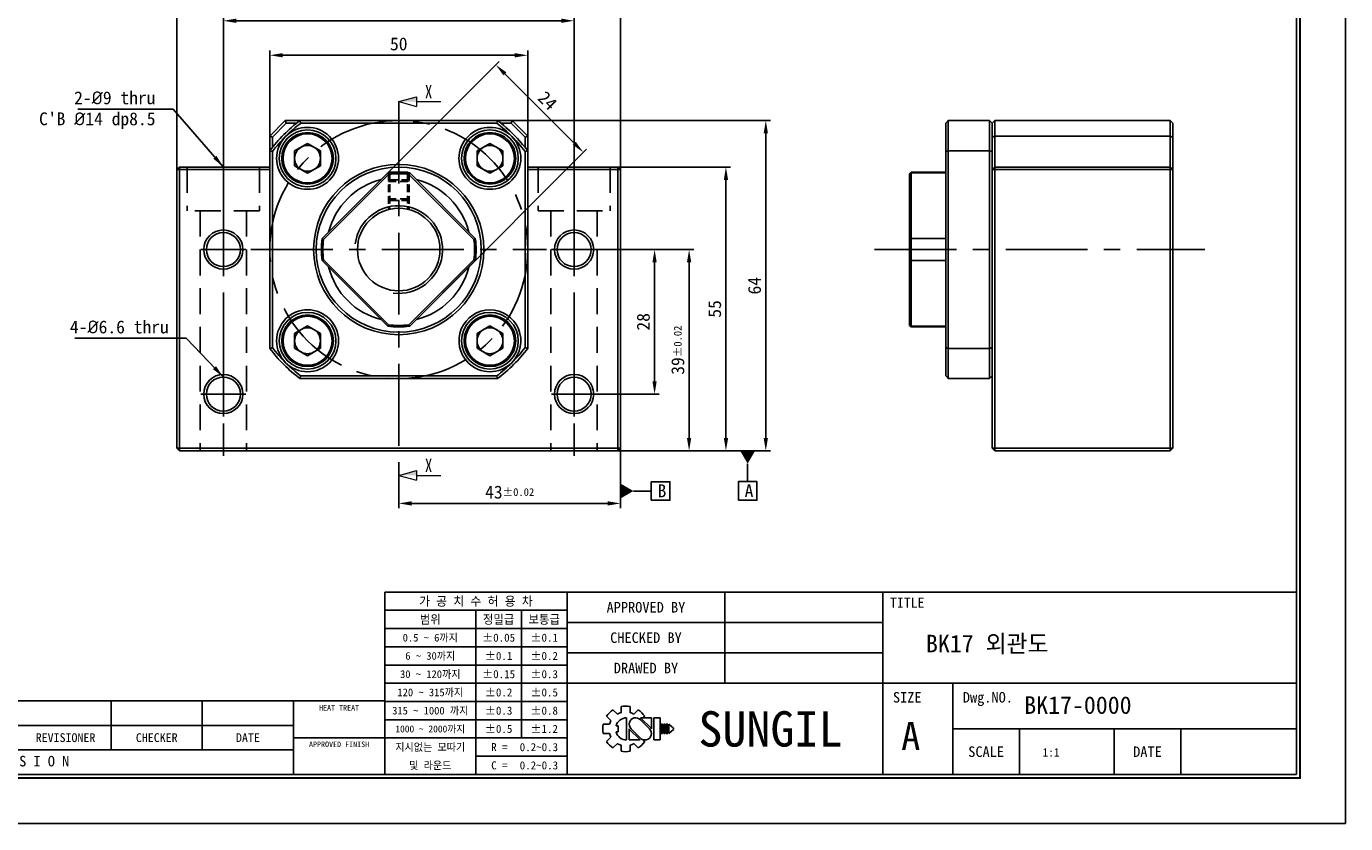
# Model space of a CAD drawing. Header units: millimetres. Extents: x 0 to 404, y 0 to 286.
# Tile 2 of 4: x 148 to 404, y 0 to 154. Entities that reach past the tile are written whole.
import ezdxf
from ezdxf.enums import TextEntityAlignment as Align

# ---------------------------------------------------------------- set-up
doc = ezdxf.new("R2010")
doc.units = ezdxf.units.MM
doc.linetypes.add('CENTER', pattern=[50.8, 31.75, -6.35, 6.35, -6.35])
doc.linetypes.add('DASHED', pattern=[0.75, 0.5, -0.25])
doc.layers.get('0').update_dxf_attribs({"linetype": 'CONTINUOUS'})
doc.layers.get('DEFPOINTS').update_dxf_attribs({"linetype": 'CONTINUOUS'})
for name, color, linetype in [('center', 1, 'CENTER'), ('hidden', 2, 'DASHED'), ('L1', 7, 'CONTINUOUS'), ('OUTLINE', 7, 'CONTINUOUS')]:
    doc.layers.add(name, color=color, linetype=linetype)
doc.dimstyles.get("Standard").update_dxf_attribs({"dimtxt": 2.5, "dimasz": 2.5, "dimexe": 0.9, "dimexo": 0, "dimgap": 0.9, "dimtad": 1, "dimdec": 3, "dimzin": 11, "dimdsep": 46, "dimtxsty": 'Standard', "dimcen": 0, "dimclrd": 5, "dimclre": 5, "dimclrt": 3, "dimadec": 0, "dimazin": 0, "dimtfac": 0.6, "dimtdec": 3, "dimtmove": 0, "dimatfit": 3, "dimfxl": 0, "dimtolj": 1, "dimtzin": 11, "dimarcsym": 0})

# ---------------------------------------------------------------- blocks, each defined once
blk = doc.blocks.new('표제란')
at = {"layer": 'L1', "color": 0}
for p, q in [((297, 0), (297, 210)), ((0, 0), (297, 0))]:
    blk.add_line(p, q, dxfattribs=at)
at = {"layer": 'L1'}
for p, q in [((290, 33), (160, 33)), ((160, 33), (160, 7)), ((186, 33), (186, 7)), ((208.5, 33), (208.5, 20)), ((231, 33), (231, 7)), ((186, 30.4), (160, 30.4)), ((173, 30.4), (173, 7)), ((179.5, 30.4), (179.5, 12.2)), ((231, 28.67), (186, 28.67)), ((186, 27.8), (160, 27.8)), ((186, 25.2), (160, 25.2)), ((186, 22.6), (160, 22.6)), ((231, 24.33), (186, 24.33)), ((186, 20), (160, 20)), ((290, 20), (186, 20)), ((241, 20), (241, 7)), ((160, 17.5), (62, 17.5)), ((121, 17.5), (121, 10.5)), ((134, 17.5), (134, 10.5)), ((147, 17.5), (147, 7)), ((186, 17.4), (160, 17.4)), ((191.63, 15.3), (192.25, 14.68)), ((192.55, 16.22), (193.17, 15.6)), ((193.7, 16.69), (193.7, 15.81)), ((194.5, 15.08), (194.5, 11.92)), ((195, 16.69), (195, 15.81)), ((195.52, 15.6), (196.14, 16.22)), ((198.02, 13.53), (196.47, 15.08)), ((196.47, 15.08), (198.02, 15.08)), ((196.84, 15.08), (197.06, 15.3)), ((198.02, 15.08), (198.02, 13.5)), ((198.39, 15.08), (198.39, 11.92)), ((198.39, 15.08), (199.26, 15.08)), ((199.26, 15.08), (199.26, 11.92)), ((147, 14), (62, 14)), ((186, 14.8), (160, 14.8)), ((191.15, 14.15), (192.03, 14.15)), ((191.15, 14.15), (192.03, 14.15)), ((192.98, 13.93), (193.28, 13.93)), ((193.28, 13.93), (193.28, 13.07)), ((194.86, 13.5), (194.86, 11.92)), ((194.86, 13.47), (196.42, 11.92)), ((195.14, 13.5), (196.47, 12.17)), ((197.74, 13.5), (196.41, 14.83)), ((199.41, 14.15), (199.41, 12.85)), ((199.41, 14.15), (199.62, 14.15)), ((199.62, 14.15), (199.62, 12.85)), ((199.78, 14.15), (199.78, 12.85)), ((199.78, 14.15), (199.99, 14.15)), ((199.99, 14.15), (199.99, 12.85)), ((200.14, 14.15), (200.14, 12.85)), ((200.14, 14.15), (200.36, 14.15)), ((200.36, 14.15), (200.36, 12.85)), ((200.51, 14.15), (200.51, 12.85)), ((200.51, 14.15), (201.16, 13.61)), ((201.16, 13.39), (200.51, 12.85)), ((201.16, 13.61), (201.16, 13.5)), ((201.16, 13.61), (201.16, 13.39)), ((201.16, 13.5), (201.16, 13.39)), ((290, 13.5), (241, 13.5)), ((250.5, 13.5), (250.5, 7)), ((264, 13.5), (264, 7)), ((273.5, 13.5), (273.5, 7)), ((147, 12.2), (160, 12.2)), ((186, 12.2), (160, 12.2)), ((191.15, 12.85), (192.03, 12.85)), ((191.63, 11.7), (192.25, 12.32)), ((192.55, 10.78), (193.17, 11.4)), ((192.98, 13.07), (193.28, 13.07)), ((194.86, 11.92), (196.42, 11.92)), ((195.52, 11.4), (196.14, 10.78)), ((196.79, 11.98), (197.06, 11.7)), ((198.39, 11.92), (199.26, 11.92)), ((199.41, 12.85), (199.62, 12.85)), ((199.78, 12.85), (199.99, 12.85)), ((200.14, 12.85), (200.36, 12.85)), ((147, 10.5), (62, 10.5)), ((186, 9.6), (173, 9.6)), ((193.7, 11.19), (193.7, 10.31)), ((195, 11.19), (195, 10.31))]:
    blk.add_line(p, q, dxfattribs=at)
at = {"layer": 'L1', "const_width": 0.25}
blk.add_lwpolyline([(290.5, 6.5), (290.5, 203.5), (10, 203.5), (10, 6.5)], close=True, dxfattribs=at)
at = {"layer": 'L1'}
blk.add_lwpolyline([(290, 7), (290, 203), (10.5, 203), (10.5, 7)], close=True, dxfattribs=at)
for centre, radius, start, end in [((194.35, 13.5), 3.26, 123.4943, 146.5057), ((194.5, 13.5), 1.58, 90, 164.0671), ((194.35, 13.5), 2.4, 105.6872, 119.3128), ((194.35, 13.5), 3.26, 78.4943, 101.5057), ((195.78, 14.16), 0.919, 43.2202, 225.8282), ((194.35, 13.5), 2.4, 60.6872, 74.3128), ((194.35, 13.5), 3.26, 33.4943, 56.5057), ((194.35, 13.5), 3.26, 168.4943, 191.5057), ((194.35, 13.5), 2.4, 150.6872, 164.3128), ((197.1, 12.84), 0.919, 223.2202, 45.8282), ((194.35, 13.5), 3.26, 213.4943, 236.5057), ((194.35, 13.5), 2.4, 195.6872, 209.3128), ((194.5, 13.5), 1.58, 195.9329, 270), ((194.35, 13.5), 2.4, 240.6872, 254.3128), ((194.35, 13.5), 2.4, 285.6872, 299.3128), ((194.35, 13.5), 3.26, 303.4943, 326.5057), ((194.35, 13.5), 3.26, 258.4943, 281.5057)]:
    blk.add_arc(centre, radius, start, end, dxfattribs=at)
for p in [(208.5, 28.67), (208.5, 24.33)]:
    blk.add_point(p, dxfattribs=at)
for s, height, p in [('가 공 치 수 허 용 차', 1.3, (173, 31.7)), ('TITLE', 1.444, (234.5, 31.5)), ('APPROVED BY', 1.5, (197.25, 30.83)), ('범위', 1.25, (166.5, 29.1)), ('정밀급', 1.25, (176.25, 29.1)), ('보통급', 1.25, (182.75, 29.1)), ('0.5 ~ 6까지', 1.1, (166.5, 26.5)), ('%%P0.05', 1.15, (176.25, 26.5)), ('%%P0.1', 1.15, (182.75, 26.5)), ('CHECKED BY', 1.5, (197.25, 26.5)), ('6 ~ 30까지', 1.1, (166.5, 23.9)), ('%%P0.1', 1.15, (176.25, 23.9)), ('%%P0.2', 1.15, (182.75, 23.9)), ('DRAWED BY', 1.5, (197.25, 22.17)), ('30 ~ 120까지', 1.1, (166.5, 21.3)), ('%%P0.15', 1.15, (176.25, 21.3)), ('%%P0.3', 1.15, (182.75, 21.3)), ('120 ~ 315까지', 1.1, (166.5, 18.7)), ('%%P0.2', 1.15, (176.25, 18.7)), ('%%P0.5', 1.15, (182.75, 18.7)), ('SIZE', 1.5, (234.5, 18)), ('Dwg.NO.', 1.5, (246, 18)), ('HEAT TREAT', 0.8, (153.5, 16.5)), ('315 ~ 1000 까지', 1.1, (166.5, 16.1)), ('%%P0.3', 1.15, (176.25, 16.1)), ('%%P0.8', 1.15, (182.75, 16.1)), ('SUNGIL', 5.032, (215, 13.5)), ('1000 ~ 2000까지', 0.99, (166.5, 13.49)), ('%%P0.5', 1.15, (176.25, 13.5)), ('%%P1.2', 1.15, (182.75, 13.5)), ('A', 4, (235, 12.5)), ('REVISIONER', 1.25, (114.5, 12.25)), ('CHECKER', 1.25, (127.5, 12.25)), ('DATE', 1.25, (140.5, 12.25)), ('APPROVED FINISH', 0.8, (153.5, 11.3)), ('지시없는 모따기', 1.1, (166.5, 10.9)), ('R = ', 1.15, (176.75, 10.9)), ('R E V I S I O N', 1.5, (107.38, 8.9)), ('SCALE', 1.5, (245.75, 10.25)), ('DATE', 1.5, (268.75, 10.25)), ('및 라운드', 1.1, (166.5, 8.3)), ('C = ', 1.15, (176.75, 8.3))]:
    blk.add_text(s, height=height, dxfattribs=at).set_placement(p, align=Align.MIDDLE_CENTER)
for tag, p in [('필렛', (179.25, 10.9)), ('모따기', (179.25, 8.3))]:
    blk.add_attdef(tag, text='', height=1.15, dxfattribs=at).set_placement(p, align=Align.MIDDLE_LEFT)
at = {"layer": 'OUTLINE', "ltscale": 0.5}
for tag, p, height in [('TITLE', (237.17, 24.41), 2.5), ('도번', (251.18, 15.64), 2.5), ('SCALE', (253.78, 9.55), 1.2), ('DATE', (277.02, 9.51), 1.2)]:
    blk.add_attdef(tag, p, '', height=height, dxfattribs=at)
blk = doc.blocks.new('*D37')
at = {"layer": 'DEFPOINTS', "color": 0}
for p in [(256.09, 130.07), (211.81, 119.73), (228.78, 102.76)]:
    blk.add_point(p, dxfattribs=at)
at = {"layer": 'OUTLINE', "color": 5, "lineweight": -2}
for p, q in [((211.81, 119.73), (239.76, 147.68)), ((240.89, 145.27), (254.33, 131.84)), ((228.78, 102.76), (256.73, 130.71))]:
    blk.add_line(p, q, dxfattribs=at)
at = {"layer": 'OUTLINE', "color": 5}
for points in [[(241.19, 145.57), (240.6, 144.98), (239.12, 147.04)], [(254.62, 132.13), (254.03, 131.55), (256.09, 130.07)]]:
    blk.add_solid(points, dxfattribs=at)
at = {"layer": 'OUTLINE', "color": 3, "insert": (249.15, 140.1), "char_height": 2.5, "attachment_point": 5, "rotation": 315}
blk.add_mtext('\\A1;24', dxfattribs=at)
blk = doc.blocks.new('*D38')
at = {"layer": 'DEFPOINTS', "color": 0}
for p in [(245.3, 148.9), (195.3, 133.24), (245.3, 133.24)]:
    blk.add_point(p, dxfattribs=at)
at = {"layer": 'OUTLINE', "color": 5, "lineweight": -2}
for p, q in [((195.3, 133.24), (195.3, 149.8)), ((197.8, 148.9), (242.8, 148.9)), ((245.3, 133.24), (245.3, 149.8))]:
    blk.add_line(p, q, dxfattribs=at)
at = {"layer": 'OUTLINE', "color": 5}
for points in [[(197.8, 149.31), (197.8, 148.48), (195.3, 148.9)], [(242.8, 149.31), (242.8, 148.48), (245.3, 148.9)]]:
    blk.add_solid(points, dxfattribs=at)
at = {"layer": 'OUTLINE', "color": 3, "insert": (220.3, 151.08), "char_height": 2.5, "attachment_point": 5}
blk.add_mtext('\\A1;50', dxfattribs=at)
blk = doc.blocks.new('*D39')
at = {"layer": 'DEFPOINTS', "color": 0}
for p in [(254.3, 155.58), (186.3, 128.32), (254.3, 127.24)]:
    blk.add_point(p, dxfattribs=at)
at = {"layer": 'OUTLINE', "color": 5, "lineweight": -2}
for p, q in [((186.3, 128.32), (186.3, 156.48)), ((254.3, 127.24), (254.3, 156.48)), ((188.8, 155.58), (251.8, 155.58))]:
    blk.add_line(p, q, dxfattribs=at)
at = {"layer": 'OUTLINE', "color": 5}
for points in [[(188.8, 156), (188.8, 155.17), (186.3, 155.58)], [(251.8, 156), (251.8, 155.17), (254.3, 155.58)]]:
    blk.add_solid(points, dxfattribs=at)
at = {"layer": 'OUTLINE', "color": 3, "insert": (220.3, 157.77), "char_height": 2.5, "attachment_point": 5}
blk.add_mtext('\\A1;68', dxfattribs=at)
blk = doc.blocks.new('*D40')
at = {"layer": 'DEFPOINTS', "color": 0}
for p in [(263.3, 161.81), (177.3, 126.74), (263.3, 126.74)]:
    blk.add_point(p, dxfattribs=at)
at = {"layer": 'OUTLINE', "color": 5, "lineweight": -2}
for p, q in [((177.3, 126.74), (177.3, 162.71)), ((179.8, 161.81), (260.8, 161.81)), ((263.3, 126.74), (263.3, 162.71))]:
    blk.add_line(p, q, dxfattribs=at)
at = {"layer": 'OUTLINE', "color": 5}
for points in [[(179.8, 162.22), (179.8, 161.39), (177.3, 161.81)], [(260.8, 162.22), (260.8, 161.39), (263.3, 161.81)]]:
    blk.add_solid(points, dxfattribs=at)
at = {"layer": 'OUTLINE', "color": 3, "insert": (220.3, 163.99), "char_height": 2.5, "attachment_point": 5}
blk.add_mtext('\\A1;86', dxfattribs=at)
blk = doc.blocks.new('*D41')
at = {"layer": 'DEFPOINTS', "color": 0}
for p in [(258.67, 111.24), (258.67, 83.24), (269.9, 83.24)]:
    blk.add_point(p, dxfattribs=at)
at = {"layer": 'OUTLINE', "color": 5, "lineweight": -2}
for p, q in [((258.67, 111.24), (270.8, 111.24)), ((269.9, 108.74), (269.9, 85.74)), ((258.67, 83.24), (270.8, 83.24))]:
    blk.add_line(p, q, dxfattribs=at)
at = {"layer": 'OUTLINE', "color": 5}
for points in [[(269.48, 108.74), (270.31, 108.74), (269.9, 111.24)], [(269.48, 85.74), (270.31, 85.74), (269.9, 83.24)]]:
    blk.add_solid(points, dxfattribs=at)
at = {"layer": 'OUTLINE', "color": 3, "insert": (267.72, 97.24), "char_height": 2.5, "attachment_point": 5, "rotation": 90}
blk.add_mtext('\\A1;28', dxfattribs=at)
blk = doc.blocks.new('*D42')
at = {"layer": 'DEFPOINTS', "color": 0}
for p in [(258.67, 111.24), (262.8, 72.24), (276.59, 72.24)]:
    blk.add_point(p, dxfattribs=at)
at = {"layer": 'OUTLINE', "color": 5, "lineweight": -2}
for p, q in [((258.67, 111.24), (277.49, 111.24)), ((276.59, 108.74), (276.59, 74.74)), ((262.8, 72.24), (277.49, 72.24))]:
    blk.add_line(p, q, dxfattribs=at)
at = {"layer": 'OUTLINE', "color": 5}
for points in [[(276.17, 108.74), (277, 108.74), (276.59, 111.24)], [(276.17, 74.74), (277, 74.74), (276.59, 72.24)]]:
    blk.add_solid(points, dxfattribs=at)
at = {"layer": 'OUTLINE', "color": 3, "insert": (274.41, 91.74), "char_height": 2.5, "attachment_point": 5, "rotation": 90}
blk.add_mtext('\\A1;39{\\H1.500000;±0.02}', dxfattribs=at)
blk = doc.blocks.new('*D43')
at = {"layer": 'DEFPOINTS', "color": 0}
for p in [(262.8, 127.24), (283.73, 127.24), (262.8, 72.24)]:
    blk.add_point(p, dxfattribs=at)
at = {"layer": 'OUTLINE', "color": 5, "lineweight": -2}
for p, q in [((262.8, 127.24), (284.63, 127.24)), ((283.73, 74.74), (283.73, 124.74)), ((262.8, 72.24), (284.63, 72.24))]:
    blk.add_line(p, q, dxfattribs=at)
at = {"layer": 'OUTLINE', "color": 5}
for points in [[(283.32, 124.74), (284.15, 124.74), (283.73, 127.24)], [(283.32, 74.74), (284.15, 74.74), (283.73, 72.24)]]:
    blk.add_solid(points, dxfattribs=at)
at = {"layer": 'OUTLINE', "color": 3, "insert": (281.55, 99.74), "char_height": 2.5, "attachment_point": 5, "rotation": 90}
blk.add_mtext('\\A1;55', dxfattribs=at)
blk = doc.blocks.new('*D44')
at = {"layer": 'DEFPOINTS', "color": 0}
for p in [(242.3, 136.24), (291.46, 136.24), (262.8, 72.24)]:
    blk.add_point(p, dxfattribs=at)
at = {"layer": 'OUTLINE', "color": 5, "lineweight": -2}
for p, q in [((242.3, 136.24), (292.36, 136.24)), ((291.46, 74.74), (291.46, 133.74)), ((262.8, 72.24), (292.36, 72.24))]:
    blk.add_line(p, q, dxfattribs=at)
at = {"layer": 'OUTLINE', "color": 5}
for points in [[(291.04, 133.74), (291.88, 133.74), (291.46, 136.24)], [(291.04, 74.74), (291.88, 74.74), (291.46, 72.24)]]:
    blk.add_solid(points, dxfattribs=at)
at = {"layer": 'OUTLINE', "color": 3, "insert": (289.28, 104.24), "char_height": 2.5, "attachment_point": 5, "rotation": 90}
blk.add_mtext('\\A1;64', dxfattribs=at)
blk = doc.blocks.new('*D45')
at = {"layer": 'DEFPOINTS', "color": 0}
for p in [(263.3, 72.74), (220.3, 67.48), (263.3, 62.05)]:
    blk.add_point(p, dxfattribs=at)
at = {"layer": 'OUTLINE', "color": 5, "lineweight": -2}
for p, q in [((263.3, 72.74), (263.3, 61.15)), ((220.3, 67.48), (220.3, 61.15)), ((222.8, 62.05), (260.8, 62.05))]:
    blk.add_line(p, q, dxfattribs=at)
at = {"layer": 'OUTLINE', "color": 5}
for points in [[(222.8, 62.46), (222.8, 61.63), (220.3, 62.05)], [(260.8, 62.46), (260.8, 61.63), (263.3, 62.05)]]:
    blk.add_solid(points, dxfattribs=at)
at = {"layer": 'OUTLINE', "color": 3, "insert": (241.8, 64.23), "char_height": 2.5, "attachment_point": 5}
blk.add_mtext('\\A1;43{\\H1.500000;±0.02}', dxfattribs=at)
blk = doc.blocks.new('_DatumFilled')
at = {"color": 0, "linetype": 'ByBlock'}
blk.add_solid([(0, 0.58), (-1, 0), (0, -0.58)], dxfattribs=at)

msp = doc.modelspace()

# ---------------------------------------------------------------- linework, layer by layer
at = {"layer": 'center', "ltscale": 0.5}
for p, q in [((220.2961, 139.9106), (220.2961, 67.4841)), ((186.2961, 128.3227), (186.2961, 71.2444)), ((254.2961, 128.3227), (254.2961, 71.2444)), ((191.6299, 111.2444), (248.9623, 111.2444)), ((312.5627, 111.2444), (376.5417, 111.2444))]:
    msp.add_line(p, q, dxfattribs=at)
at = {"layer": 'center'}
for p, q in [((186.2961, 115.6144), (186.2961, 106.8744)), ((254.2961, 115.6144), (254.2961, 106.8744)), ((181.9261, 111.2444), (190.6661, 111.2444)), ((249.9261, 111.2444), (258.6661, 111.2444)), ((186.2961, 87.6144), (186.2961, 78.8744)), ((254.2961, 87.6144), (254.2961, 78.8744)), ((181.9261, 83.2444), (190.6661, 83.2444)), ((249.9261, 83.2444), (258.6661, 83.2444))]:
    msp.add_line(p, q, dxfattribs=at)
at = {"layer": 'center', "ltscale": 0.5}
msp.add_circle((220.2961, 111.2444), 25, dxfattribs=at)
at = {"layer": 'hidden', "ltscale": 10}
for p, q in [((179.2961, 127.2444), (179.2961, 118.7444)), ((193.2961, 127.2444), (193.2961, 118.7444)), ((247.2961, 127.2444), (247.2961, 118.7444)), ((261.2961, 127.2444), (261.2961, 118.7444)), ((193.2961, 118.7444), (179.2961, 118.7444)), ((181.7961, 118.7444), (181.7961, 72.2444)), ((190.7961, 118.7444), (190.7961, 72.2444)), ((247.2961, 118.7444), (261.2961, 118.7444)), ((249.7961, 118.7444), (249.7961, 72.2444)), ((258.7961, 118.7444), (258.7961, 72.2444))]:
    msp.add_line(p, q, dxfattribs=at)
at = {"layer": 'hidden', "color": 5, "ltscale": 3}
for p, q in [((218.2961, 126.1105), (218.2961, 118.9904)), ((222.2961, 126.1105), (222.2961, 118.9904))]:
    msp.add_line(p, q, dxfattribs=at)
at = {"layer": 'hidden', "ltscale": 3}
for p, q in [((218.5961, 126.1478), (218.5961, 118.9904)), ((221.9961, 126.1478), (221.9961, 118.9904)), ((218.2961, 124.4444), (218.5961, 124.7444)), ((218.2961, 124.4444), (222.2961, 124.4444)), ((218.5961, 124.7444), (221.9961, 124.7444)), ((222.2961, 124.4444), (221.9961, 124.7444)), ((218.2961, 121.0444), (222.2961, 121.0444)), ((218.2961, 121.0444), (218.5961, 120.7444)), ((218.5961, 120.7444), (221.9961, 120.7444)), ((222.2961, 121.0444), (221.9961, 120.7444))]:
    msp.add_line(p, q, dxfattribs=at)
at = {"layer": 'OUTLINE', "lineweight": 9}
for p, q in [((220.2961, 139.9106), (223.7281, 140.8302)), ((223.7281, 140.8302), (223.7281, 138.991)), ((220.2961, 139.9106), (223.7281, 138.991)), ((223.7281, 139.9106), (228.4814, 139.9106)), ((220.2961, 67.4841), (223.7281, 68.4037)), ((220.2961, 67.4841), (223.7281, 66.5645)), ((223.7281, 68.4037), (223.7281, 66.5645)), ((223.7281, 67.4841), (228.4814, 67.4841))]:
    msp.add_line(p, q, dxfattribs=at)
at = {"layer": 'OUTLINE'}
for p, q in [((195.2961, 133.2444), (198.2961, 136.2444)), ((198.5032, 135.7444), (195.7961, 133.0373)), ((198.5032, 135.7444), (198.2961, 136.2444)), ((198.2961, 136.2444), (201.1324, 136.2444)), ((200.4971, 135.7444), (198.5032, 135.7444)), ((201.1324, 136.2444), (239.4599, 136.2444)), ((239.2896, 135.7444), (201.3027, 135.7444)), ((239.4599, 136.2444), (242.2961, 136.2444)), ((242.089, 135.7444), (240.0951, 135.7444)), ((242.089, 135.7444), (242.2961, 136.2444)), ((244.7961, 133.0373), (242.089, 135.7444)), ((242.2961, 136.2444), (245.2961, 133.2444)), ((326.3452, 133.1647), (326.3452, 135.7444)), ((326.8452, 136.2444), (326.8452, 130.4082)), ((326.8452, 136.2444), (334.8452, 136.2444)), ((334.8452, 130.4082), (334.8452, 136.2444)), ((335.3452, 135.7444), (335.8452, 136.2444)), ((335.3452, 133.0373), (335.3452, 135.7444)), ((335.8452, 136.2444), (335.8452, 133.2444)), ((335.8452, 136.2444), (369.8452, 136.2444)), ((369.8452, 133.2444), (369.8452, 136.2444)), ((369.8452, 136.2444), (370.3452, 135.7444)), ((370.3452, 135.7444), (370.3452, 133.0373)), ((195.7961, 133.0373), (195.2961, 133.2444)), ((195.2961, 130.4082), (195.2961, 133.2444)), ((195.7961, 133.0373), (195.7961, 131.0434)), ((245.2961, 133.2444), (244.7961, 133.0373)), ((244.7961, 131.0434), (244.7961, 133.0373)), ((245.2961, 133.2444), (245.2961, 130.4082)), ((326.3452, 130.2378), (326.3452, 133.1647)), ((335.8452, 133.2444), (335.3452, 133.0373)), ((335.3452, 130.2378), (335.3452, 133.0373)), ((335.8452, 133.2444), (335.8452, 127.2444)), ((369.8452, 133.2444), (335.8452, 133.2444)), ((369.8452, 133.2444), (370.3452, 133.0373)), ((369.8452, 127.2444), (369.8452, 133.2444)), ((370.3452, 133.0373), (370.3452, 126.7444)), ((200.1185, 130.3655), (202.6185, 131.8088)), ((202.6185, 131.8088), (205.1185, 130.3655)), ((235.4738, 130.3655), (237.9738, 131.8088)), ((237.9738, 131.8088), (240.4738, 130.3655)), ((195.2961, 92.0807), (195.2961, 130.4082)), ((195.7961, 130.2378), (195.7961, 92.251)), ((200.1185, 127.4787), (200.1185, 130.3655)), ((205.1185, 130.3655), (205.1185, 127.4787)), ((235.4738, 127.4787), (235.4738, 130.3655)), ((240.4738, 130.3655), (240.4738, 127.4787)), ((244.7961, 92.251), (244.7961, 130.2378)), ((245.2961, 130.4082), (245.2961, 92.0807)), ((326.3452, 92.251), (326.3452, 130.2378)), ((326.8452, 130.4082), (326.8452, 92.0807)), ((334.8452, 130.4082), (326.8452, 130.4082)), ((334.8452, 92.0807), (334.8452, 130.4082)), ((335.3452, 130.2378), (335.3452, 126.7444)), ((177.2961, 126.7444), (177.7961, 127.2444)), ((177.2961, 72.7444), (177.2961, 126.7444)), ((177.2961, 126.7444), (177.7961, 126.7444)), ((177.7961, 126.7444), (177.7961, 127.2444)), ((177.7961, 127.2444), (195.2961, 127.2444)), ((177.7961, 126.7444), (177.7961, 72.7444)), ((195.2961, 126.7444), (177.7961, 126.7444)), ((202.6185, 126.0353), (200.1185, 127.4787)), ((205.1185, 127.4787), (202.6185, 126.0353)), ((205.4469, 113.3657), (218.1748, 126.0937)), ((218.3158, 125.8104), (205.7301, 113.2247)), ((218.6861, 126.2444), (218.5094, 126.1424)), ((218.6861, 126.2444), (220.2961, 126.2444)), ((220.2961, 126.2444), (221.9061, 126.2444)), ((222.0753, 126.1468), (221.9061, 126.2444)), ((234.8621, 113.2247), (222.2764, 125.8104)), ((222.4175, 126.0937), (235.1454, 113.3657)), ((237.9738, 126.0353), (235.4738, 127.4787)), ((240.4738, 127.4787), (237.9738, 126.0353)), ((245.2961, 127.2444), (262.7961, 127.2444)), ((262.7961, 126.7444), (245.2961, 126.7444)), ((262.7961, 127.2444), (262.7961, 126.7444)), ((262.7961, 127.2444), (263.2961, 126.7444)), ((262.7961, 72.7444), (262.7961, 126.7444)), ((262.7961, 126.7444), (263.2961, 126.7444)), ((263.2961, 126.7444), (263.2961, 72.7444)), ((319.6452, 126.2444), (319.3452, 125.9444)), ((319.3452, 125.8104), (319.3452, 125.9444)), ((319.3452, 113.2247), (319.3452, 125.8104)), ((321.6952, 126.2444), (319.6452, 126.2444)), ((319.6452, 126.2444), (319.6452, 126.0937)), ((319.6452, 126.0937), (319.6452, 113.3657)), ((326.3452, 126.0937), (319.6452, 126.0937)), ((321.7352, 126.2444), (324.9552, 126.2444)), ((326.3452, 126.2444), (324.9746, 126.2444)), ((335.8452, 127.2444), (335.3452, 126.7444)), ((335.3452, 72.7444), (335.3452, 126.7444)), ((335.3452, 126.7444), (335.8452, 126.7444)), ((335.8452, 127.2444), (369.8452, 127.2444)), ((335.8452, 127.2444), (335.8452, 126.7444)), ((335.8452, 126.7444), (335.8452, 72.7444)), ((369.8452, 126.7444), (335.8452, 126.7444)), ((369.8452, 127.2444), (369.8452, 126.7444)), ((369.8452, 127.2444), (370.3452, 126.7444)), ((369.8452, 72.7444), (369.8452, 126.7444)), ((369.8452, 126.7444), (370.3452, 126.7444)), ((370.3452, 126.7444), (370.3452, 72.7444)), ((319.3452, 109.2641), (319.3452, 113.2247)), ((319.6452, 113.3657), (319.6452, 109.1231)), ((319.6452, 113.3657), (326.3452, 113.3657)), ((218.1748, 96.3952), (205.4469, 109.1231)), ((205.7301, 109.2641), (218.3158, 96.6784)), ((222.2764, 96.6784), (234.8621, 109.2641)), ((235.1454, 109.1231), (222.4175, 96.3952)), ((319.3452, 96.6784), (319.3452, 109.2641)), ((326.3452, 109.1231), (319.6452, 109.1231)), ((319.6452, 109.1231), (319.6452, 96.3952)), ((200.1185, 95.0101), (202.6185, 96.4535)), ((200.1185, 92.1234), (200.1185, 95.0101)), ((202.6185, 96.4535), (205.1185, 95.0101)), ((205.1185, 95.0101), (205.1185, 92.1234)), ((235.4738, 95.0101), (237.9738, 96.4535)), ((235.4738, 92.1234), (235.4738, 95.0101)), ((237.9738, 96.4535), (240.4738, 95.0101)), ((240.4738, 95.0101), (240.4738, 92.1234)), ((319.3452, 96.5444), (319.3452, 96.6784)), ((319.3452, 96.5444), (319.6452, 96.2444)), ((319.6452, 96.3952), (326.3452, 96.3952)), ((319.6452, 96.3952), (319.6452, 96.2444)), ((319.6452, 96.2444), (326.3452, 96.2444)), ((202.6185, 90.68), (200.1185, 92.1234)), ((205.1185, 92.1234), (202.6185, 90.68)), ((237.9738, 90.68), (235.4738, 92.1234)), ((240.4738, 92.1234), (237.9738, 90.68)), ((326.3452, 89.3241), (326.3452, 92.251)), ((326.8452, 92.0807), (334.8452, 92.0807)), ((326.8452, 92.0807), (326.8452, 86.2444)), ((334.8452, 86.2444), (334.8452, 92.0807)), ((326.3452, 86.7444), (326.3452, 89.3241)), ((239.4599, 86.2444), (201.1324, 86.2444)), ((201.3027, 86.7444), (239.2896, 86.7444)), ((334.8452, 86.2444), (326.8452, 86.2444)), ((177.2961, 72.7444), (177.7961, 72.7444)), ((177.7961, 72.2444), (177.2961, 72.7444)), ((177.7961, 72.7444), (262.7961, 72.7444)), ((177.7961, 72.2444), (177.7961, 72.7444)), ((262.7961, 72.2444), (177.7961, 72.2444)), ((262.7961, 72.2444), (262.7961, 72.7444)), ((263.2961, 72.7444), (262.7961, 72.2444)), ((262.7961, 72.7444), (263.2961, 72.7444)), ((335.8452, 72.2444), (335.3452, 72.7444)), ((335.3452, 72.7444), (335.8452, 72.7444)), ((335.8452, 72.7444), (369.8452, 72.7444)), ((335.8452, 72.7444), (335.8452, 72.2444)), ((369.8452, 72.2444), (335.8452, 72.2444)), ((370.3452, 72.7444), (369.8452, 72.2444)), ((369.8452, 72.7444), (369.8452, 72.2444)), ((369.8452, 72.7444), (370.3452, 72.7444))]:
    msp.add_line(p, q, dxfattribs=at)
at = {"layer": 'OUTLINE', "color": 5, "ltscale": 0.5}
for points in [[(287.9399, 69.7444), (287.9399, 66.2797)], [(265.7961, 64.4487), (269.2609, 64.4487)]]:
    msp.add_lwpolyline(points, dxfattribs=at)
for points in [[(269.2609, 62.6487), (272.8609, 62.6487), (272.8609, 66.2487), (269.2609, 66.2487)], [(286.1399, 62.6797), (289.7399, 62.6797), (289.7399, 66.2797), (286.1399, 66.2797)]]:
    msp.add_lwpolyline(points, close=True, dxfattribs=at)
at = {"layer": 'OUTLINE'}
for centre, radius in [((202.6185, 128.9221), 5.5), ((202.6185, 128.9221), 5), ((202.6185, 128.9221), 4.75), ((237.9738, 128.9221), 5.5), ((237.9738, 128.9221), 5), ((237.9738, 128.9221), 4.75), ((220.2961, 111.2444), 16.5), ((220.2961, 111.2444), 16), ((220.2961, 111.2444), 8), ((186.2961, 111.2444), 3.8), ((186.2961, 111.2444), 3.3), ((254.2961, 111.2444), 3.8), ((254.2961, 111.2444), 3.3), ((202.6185, 93.5668), 6), ((202.6185, 93.5668), 5.5), ((202.6185, 93.5668), 5), ((202.6185, 93.5668), 4.75), ((237.9738, 93.5668), 5.5), ((237.9738, 93.5668), 5), ((237.9738, 93.5668), 4.75), ((186.2961, 83.2444), 3.8), ((254.2961, 83.2444), 3.8), ((186.2961, 83.2444), 3.3), ((254.2961, 83.2444), 3.3)]:
    msp.add_circle(centre, radius, dxfattribs=at)
for centre, radius, start, end in [((220.2961, 111.2444), 31.5, 127.471995, 142.528005), ((220.2961, 111.2444), 31, 127.784333, 135), ((220.2961, 111.2444), 31, 45, 52.215667), ((220.2961, 111.2444), 31.5, 37.471995, 52.528005), ((220.2961, 111.2444), 31, 135, 142.215667), ((202.6185, 128.9221), 6, 135, 225), ((202.6185, 128.9221), 6, 225, 135), ((237.9738, 128.9221), 6, 45, 315), ((237.9738, 128.9221), 6, 315, 45), ((220.2961, 111.2444), 31, 37.784333, 45), ((202.6185, 128.9221), 2.5, 120, 180), ((202.6185, 128.9221), 2.5, 60, 120), ((202.6185, 128.9221), 2.5, 0, 60), ((237.9738, 128.9221), 2.5, 120, 180), ((237.9738, 128.9221), 2.5, 60, 120), ((237.9738, 128.9221), 2.5, 0, 60), ((202.6185, 128.9221), 2.5, 180, 240), ((202.6185, 128.9221), 2.5, 300, 0), ((237.9738, 128.9221), 2.5, 180, 240), ((237.9738, 128.9221), 2.5, 300, 0), ((202.6185, 128.9221), 2.5, 240, 300), ((220.2961, 111.2444), 15, 81.869898, 98.130102), ((220.2961, 111.2444), 14.7, 82.257916, 97.742084), ((237.9738, 128.9221), 2.5, 240, 300), ((220.2961, 111.2444), 14, 103.997281, 166.002719), ((220.2961, 111.2444), 14, 13.997281, 76.002719), ((220.2961, 111.2444), 15, 171.869898, 188.130102), ((220.2961, 111.2444), 14.7, 172.257916, 187.742084), ((220.2961, 111.2444), 14.7, 352.257916, 7.742084), ((220.2961, 111.2444), 15, 351.869898, 8.130102), ((220.2961, 111.2444), 14, 193.997281, 256.002719), ((220.2961, 111.2444), 14, 315, 346.002719), ((220.2961, 111.2444), 14, 283.997281, 315), ((237.9738, 93.5668), 6, 315, 225), ((202.6185, 93.5668), 2.5, 120, 180), ((202.6185, 93.5668), 2.5, 60, 120), ((202.6185, 93.5668), 2.5, 0, 60), ((220.2961, 111.2444), 15, 261.869898, 278.130102), ((220.2961, 111.2444), 14.7, 262.257916, 277.742084), ((237.9738, 93.5668), 2.5, 120, 180), ((237.9738, 93.5668), 2.5, 60, 120), ((237.9738, 93.5668), 2.5, 0, 60), ((220.2961, 111.2444), 31.5, 217.471995, 232.528005), ((220.2961, 111.2444), 31, 217.784333, 225), ((202.6185, 93.5668), 2.5, 180, 240), ((202.6185, 93.5668), 2.5, 300, 0), ((237.9738, 93.5668), 2.5, 180, 240), ((237.9738, 93.5668), 2.5, 300, 0), ((220.2961, 111.2444), 31.5, 307.471995, 322.528005), ((220.2961, 111.2444), 31, 315, 322.215667), ((202.6185, 93.5668), 2.5, 240, 300), ((237.9738, 93.5668), 2.5, 240, 300), ((220.2961, 111.2444), 31, 225, 232.215667), ((237.9738, 93.5668), 6, 225, 315), ((220.2961, 111.2444), 31, 307.784333, 315)]:
    msp.add_arc(centre, radius, start, end, dxfattribs=at)
at = {"layer": 'OUTLINE', "color": 5}
msp.add_arc((220.2961, 111.2444), 8.5, 262.506385, 172.434319, dxfattribs=at)
at = {"layer": 'OUTLINE'}
for points in [[(201.1324, 136.2444), (201.1889, 136.0777), (201.2457, 135.911), (201.3027, 135.7444)], [(239.4599, 136.2444), (239.4034, 136.0777), (239.3466, 135.911), (239.2896, 135.7444)], [(326.8452, 136.2444), (326.6785, 136.0777), (326.5118, 135.911), (326.3452, 135.7444)], [(334.8452, 136.2444), (335.0119, 136.0777), (335.1786, 135.911), (335.3452, 135.7444)], [(195.2961, 130.4082), (195.4628, 130.3516), (195.6295, 130.2949), (195.7961, 130.2378)], [(245.2961, 130.4082), (245.1294, 130.3516), (244.9628, 130.2949), (244.7961, 130.2378)], [(326.8452, 130.4082), (326.6785, 130.3516), (326.5118, 130.2949), (326.3452, 130.2378)], [(334.8452, 130.4082), (335.0119, 130.3516), (335.1786, 130.2949), (335.3452, 130.2378)], [(218.1748, 126.0937), (218.222, 125.9994), (218.269, 125.9049), (218.3158, 125.8104)], [(222.4175, 126.0937), (222.3703, 125.9994), (222.3233, 125.9049), (222.2764, 125.8104)], [(319.6452, 126.0937), (319.5452, 125.9994), (319.4452, 125.9049), (319.3452, 125.8104)], [(205.4469, 113.3657), (205.5412, 113.3186), (205.6356, 113.2716), (205.7301, 113.2247)], [(235.1454, 113.3657), (235.0511, 113.3186), (234.9567, 113.2716), (234.8621, 113.2247)], [(319.6452, 113.3657), (319.5452, 113.3186), (319.4452, 113.2716), (319.3452, 113.2247)], [(205.7301, 109.2641), (205.6356, 109.2173), (205.5412, 109.1703), (205.4469, 109.1231)], [(235.1454, 109.1231), (235.0511, 109.1703), (234.9567, 109.2173), (234.8621, 109.2641)], [(319.6452, 109.1231), (319.5452, 109.1703), (319.4452, 109.2173), (319.3452, 109.2641)], [(218.1748, 96.3952), (218.222, 96.4895), (218.269, 96.5839), (218.3158, 96.6784)], [(222.4175, 96.3952), (222.3703, 96.4895), (222.3233, 96.5839), (222.2764, 96.6784)], [(319.6452, 96.3952), (319.5452, 96.4895), (319.4452, 96.5839), (319.3452, 96.6784)], [(195.2961, 92.0807), (195.4628, 92.1372), (195.6295, 92.194), (195.7961, 92.251)], [(245.2961, 92.0807), (245.1294, 92.1372), (244.9628, 92.194), (244.7961, 92.251)], [(326.8452, 92.0807), (326.6785, 92.1372), (326.5118, 92.194), (326.3452, 92.251)], [(334.8452, 92.0807), (335.0119, 92.1372), (335.1786, 92.194), (335.3452, 92.251)], [(201.3027, 86.7444), (201.2457, 86.5778), (201.1889, 86.4111), (201.1324, 86.2444)], [(239.4599, 86.2444), (239.4034, 86.4111), (239.3466, 86.5778), (239.2896, 86.7444)], [(326.8452, 86.2444), (326.6785, 86.4111), (326.5118, 86.5778), (326.3452, 86.7444)], [(335.3452, 86.7444), (335.1786, 86.5778), (335.0119, 86.4111), (334.8452, 86.2444)]]:
    msp.add_open_spline(points, degree=3, dxfattribs=at)
for points, knots in [([(321.9204, 126.2213), (321.8498, 126.2284), (321.7274, 126.2407), (321.674, 126.2468), (321.7248, 126.2413), (321.7484, 126.2387)], [0, 0, 0, 0, 0.42254004, 0.73246849, 1, 1, 1, 1]), ([(324.7701, 126.2213), (324.7059, 126.2138), (324.6243, 126.2047), (324.4322, 126.1857), (324.3229, 126.176), (324.0747, 126.1582), (323.9388, 126.1504), (323.6528, 126.1395), (323.4996, 126.1364), (323.198, 126.1363), (323.0447, 126.1393), (322.7572, 126.1501), (322.6193, 126.158), (322.3716, 126.1757), (322.2592, 126.1857), (322.0666, 126.2046), (321.9853, 126.2137), (321.9204, 126.2213)], [0, 0, 0, 0, 0.125, 0.125, 0.25, 0.25, 0.375, 0.375, 0.5, 0.5, 0.625, 0.625, 0.75, 0.75, 0.875, 0.875, 1, 1, 1, 1]), ([(324.9746, 126.2422), (324.9757, 126.2422), (324.9783, 126.2424), (324.8461, 126.229), (324.7701, 126.2213)], [0, 0, 0, 0, 0.425018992, 1, 1, 1, 1])]:
    msp.add_open_spline(points, degree=3, knots=knots, dxfattribs=at)
at = {"layer": 'OUTLINE', "lineweight": 9}
for points in [[(220.2961, 139.9106), (223.7281, 140.8302), (223.7281, 139.9106)], [(220.2961, 67.4841), (223.7281, 68.4037), (223.7281, 67.4841)]]:
    msp.add_solid(points, dxfattribs=at)

# ---------------------------------------------------------------- block references
at = {"layer": 'OUTLINE'}
ref = msp.add_blockref('표제란', (0, 0), dxfattribs=dict(at, xscale=1.3598171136, yscale=1.3598171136, zscale=1.3598171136))
ref.add_attrib('SCALE', '1:1', (345.0959, 12.9897), dxfattribs={"ltscale": 0.5, "height": 1.63178})
ref.add_attrib('도번', 'BK17-0000', (341.5605, 21.2708), dxfattribs={"ltscale": 0.5, "height": 3.39954})
ref.add_attrib('TITLE', 'BK17 외관도', (322.502, 33.1876), dxfattribs={"ltscale": 0.5, "height": 3.39954})
ref.add_attrib('필렛', '0.2~0.3', dxfattribs={"layer": 'L1', "height": 1.56379}).set_placement((243.7472, 14.822), align=Align.MIDDLE_LEFT)
ref.add_attrib('모따기', '0.2~0.3', dxfattribs={"layer": 'L1', "height": 1.56379}).set_placement((243.7472, 11.2865), align=Align.MIDDLE_LEFT)
at = {"layer": 'OUTLINE', "color": 5, "ltscale": 0.5, "xscale": 2.5, "yscale": 2.5, "zscale": 2.5}
for p, rotation in [((287.9399, 72.2444), 90), ((263.2961, 64.4487), 180)]:
    msp.add_blockref('_DatumFilled', p, dxfattribs=dict(at, rotation=rotation))

# ---------------------------------------------------------------- texts
at = {"lineweight": 9, "width": 0.8}
for p in [(225.3845, 140.545), (225.3845, 68.1185)]:
    msp.add_text('X', height=2.574, dxfattribs=at).set_placement(p)
at = {"layer": 'OUTLINE', "color": 3, "char_height": 2.5, "attachment_point": 9}
for s, insert in [('\\A1;2-{\\fISOCPEUR|b0|i0|c0|p34;%%C}9 thru', (173.1397, 139.3592)), ("\\A1;C'B {\\fISOCPEUR|b0|i0|c0|p34;%%C}14 dp8.5", (173.1397, 134.611)), ('\\A1;4-{\\fISOCPEUR|b0|i0|c0|p34;%%C}6.6 thru', (175.7176, 94.9593))]:
    msp.add_mtext(s, dxfattribs=dict(at, insert=insert))
at = {"layer": 'OUTLINE', "color": 3, "ltscale": 0.5, "char_height": 2.5, "attachment_point": 9}
for s, insert in [('\\A1;B', (272.1746, 63.243)), ('\\A1;A', (289.0536, 63.2739))]:
    msp.add_mtext(s, dxfattribs=dict(at, insert=insert))

# ---------------------------------------------------------------- dimensions: what is measured, and where the dimension line sits
at = {"layer": 'OUTLINE'}
for base, p1, p2, picture, middle in [((263.2961, 161.8069), (177.2961, 126.7444), (263.2961, 126.7444), '*D40', (220.2961, 163.9885)), ((254.2961, 155.5844), (186.2961, 128.3227), (254.2961, 127.2444), '*D39', (220.2961, 157.7661)), ((245.2961, 148.8957), (195.2961, 133.2444), (245.2961, 133.2444), '*D38', (220.2961, 151.0773))]:
    dim = msp.add_linear_dim(base=base, p1=p1, p2=p2, dimstyle='Standard', dxfattribs=at)
    dim.commit()
    dim.dimension.update_dxf_attribs({"geometry": picture, "text_midpoint": middle})
dim = msp.add_aligned_dim(p1=(211.8109, 119.7297), p2=(228.7814, 102.7591), distance=38.6262, dimstyle='Standard', dxfattribs=at)
dim.commit()
dim.dimension.update_dxf_attribs({"geometry": '*D37', "text_midpoint": (249.1528, 140.1011)})
for base, p1, p2, picture, middle in [((291.4596, 136.2444), (262.7961, 72.2444), (242.2961, 136.2444), '*D44', (289.2763, 104.2444)), ((283.7345, 127.2444), (262.7961, 72.2444), (262.7961, 127.2444), '*D43', (281.5546, 99.7444)), ((269.8977, 83.2444), (258.6661, 111.2444), (258.6661, 83.2444), '*D41', (267.7161, 97.2444))]:
    dim = msp.add_linear_dim(base=base, p1=p1, p2=p2, angle=90, dimstyle='Standard', dxfattribs=at)
    dim.commit()
    dim.dimension.update_dxf_attribs({"geometry": picture, "text_midpoint": middle})
dim = msp.add_linear_dim(base=(276.5878, 72.2444), p1=(258.6661, 111.2444), p2=(262.7961, 72.2444), angle=90, dimstyle='Standard', override={"dimgap": 0.9, "dimtol": 1, "dimlim": 0, "dimtp": 0.02, "dimtm": 0.02}, dxfattribs=at)
dim.commit()
dim.dimension.update_dxf_attribs({"geometry": '*D42', "text_midpoint": (274.4062, 91.7444)})
dim = msp.add_linear_dim(base=(263.2961, 62.0461), p1=(220.2961, 67.4841), p2=(263.2961, 72.7444), dimstyle='Standard', override={"dimgap": 0.9, "dimtol": 1, "dimlim": 0, "dimtp": 0.02, "dimtm": 0.02}, dxfattribs=at)
dim.commit()
dim.dimension.update_dxf_attribs({"geometry": '*D45', "text_midpoint": (241.7961, 64.2293)})

# ---------------------------------------------------------------- leaders
at = {"layer": 'OUTLINE', "annotation_type": 0, "has_hookline": 1, "hookline_direction": 1}
for points, text_width in [([(186.2961, 127.2444), (176.5397, 138.4592), (174.0397, 138.4592)], 15.0296), ([(186.2961, 86.5444), (179.1176, 94.0593), (176.6176, 94.0593)], 18.1987)]:
    msp.add_leader(points, dimstyle='Standard', dxfattribs=dict(at, text_width=text_width))

doc.saveas('drawing.dxf')
